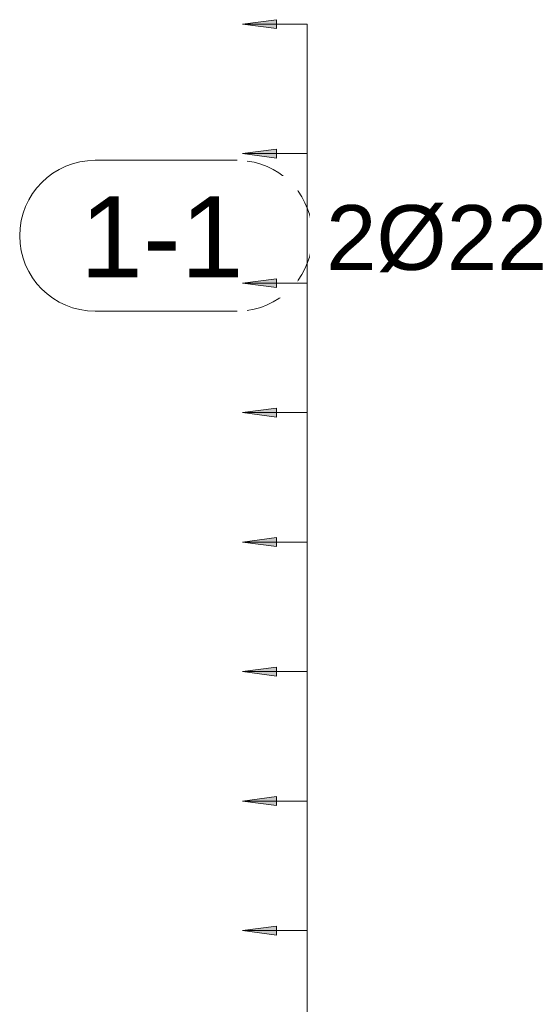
# Model space of a CAD drawing. Header units: millimetres. Extents: x -25607 to 9385, y 1894 to 10168.
# Tile 66 of 181: x -8000 to -7603, y 7863 to 8623. Entities that reach past the tile are written whole.
import ezdxf

# ---------------------------------------------------------------- set-up
doc = ezdxf.new("R2010")
doc.units = ezdxf.units.MM
for name, color, linetype, lineweight in [('A-ANNO-DIMS', 211, 'Continuous', 5), ('A-ANNO-DIMS-25', 211, 'Continuous', 5), ('S-RBAR-IDEN', 171, 'Continuous', 5)]:
    doc.layers.add(name, color=color, linetype=linetype, lineweight=lineweight)
doc.styles.add('Arial', font='arial.ttf', dxfattribs={"height": 50})
doc.styles.add('Arial_1', font='arial.ttf', dxfattribs={"height": 62.5})
doc.dimstyles.new('Výztuž_kusy__řezy__1', dxfattribs={"dimscale": 304.8, "dimtxt": 0.18, "dimasz": 0, "dimexe": 0, "dimexo": 0.0625, "dimgap": 0.082021, "dimtad": 1, "dimdec": 0, "dimzin": 0, "dimdsep": 46, "dimtxsty": 'Arial_1', "dimblk1": 'NONE', "dimblk2": 'NONE', "dimsah": 1, "dimcen": 0.09, "dimazin": 0, "dimtfac": 1, "dimtdec": 4, "dimtix": 1, "dimtmove": 0, "dimatfit": 3, "dimfxl": 0.164042, "dimfxlon": 1, "dimtvp": 1, "dimtfill": 1, "dimtolj": 1, "dimtzin": 0, "dimarcsym": 2})

# ---------------------------------------------------------------- blocks, each defined once
blk = doc.blocks.new('Popisek výztuže - _Typ_ množství_PRAVÝ _řezy_-573729-V4')
at = {"layer": 'S-RBAR-IDEN'}
for p, q in [((-24857.77, 9096.15), (-24967.46, 9096.15)), ((-24967.46, 8979.71), (-24857.77, 8979.71))]:
    blk.add_line(p, q, dxfattribs=at)
for centre, start, end in [((-24967.46, 9037.93), 90, 270), ((-24857.77, 9037.93), 277.64339, 82.35661)]:
    blk.add_arc(centre, 58.22, start, end, dxfattribs=at)
blk = doc.blocks.new('DIMBLOCK316-V4')
at = {"layer": 'A-ANNO-DIMS-25'}
for points in [[(-7828, 7920), (-7801.71, 7916.54), (-7801.71, 7923.46)], [(-7828, 7820), (-7801.71, 7816.54), (-7801.71, 7823.46)]]:
    blk.add_hatch(color=256, dxfattribs=at).paths.add_polyline_path(points)
for p, q in [((-7801.71, 7923.46), (-7828, 7920)), ((-7801.71, 7916.54), (-7801.71, 7923.46)), ((-7828, 7920), (-7801.71, 7916.54)), ((-7778, 7920), (-7828, 7920)), ((-7778, 7820), (-7778, 7920)), ((-7778, 7920), (-7778, 7920)), ((-7801.71, 7823.46), (-7828, 7820)), ((-7828, 7820), (-7801.71, 7816.54)), ((-7778, 7820), (-7828, 7820)), ((-7801.71, 7816.54), (-7801.71, 7823.46)), ((-7778, 7820), (-7778, 7820))]:
    blk.add_line(p, q, dxfattribs=at)
blk = doc.blocks.new('_None')
blk = doc.blocks.new('DIMBLOCK317-V4')
at = {"layer": 'A-ANNO-DIMS-25'}
for points in [[(-7828, 8020), (-7801.71, 8016.54), (-7801.71, 8023.46)], [(-7828, 7920), (-7801.71, 7916.54), (-7801.71, 7923.46)]]:
    blk.add_hatch(color=256, dxfattribs=at).paths.add_polyline_path(points)
for p, q in [((-7801.71, 8023.46), (-7828, 8020)), ((-7801.71, 8016.54), (-7801.71, 8023.46)), ((-7828, 8020), (-7801.71, 8016.54)), ((-7778, 8020), (-7828, 8020)), ((-7778, 7920), (-7778, 8020)), ((-7778, 8020), (-7778, 8020)), ((-7801.71, 7923.46), (-7828, 7920)), ((-7801.71, 7916.54), (-7801.71, 7923.46)), ((-7828, 7920), (-7801.71, 7916.54)), ((-7778, 7920), (-7828, 7920)), ((-7778, 7920), (-7778, 7920))]:
    blk.add_line(p, q, dxfattribs=at)
blk = doc.blocks.new('DIMBLOCK318-V4')
at = {"layer": 'A-ANNO-DIMS-25'}
for points in [[(-7828, 8120), (-7801.71, 8116.54), (-7801.71, 8123.46)], [(-7828, 8020), (-7801.71, 8016.54), (-7801.71, 8023.46)]]:
    blk.add_hatch(color=256, dxfattribs=at).paths.add_polyline_path(points)
for p, q in [((-7801.71, 8123.46), (-7828, 8120)), ((-7801.71, 8116.54), (-7801.71, 8123.46)), ((-7828, 8120), (-7801.71, 8116.54)), ((-7778, 8120), (-7828, 8120)), ((-7778, 8020), (-7778, 8120)), ((-7778, 8120), (-7778, 8120)), ((-7801.71, 8023.46), (-7828, 8020)), ((-7801.71, 8016.54), (-7801.71, 8023.46)), ((-7828, 8020), (-7801.71, 8016.54)), ((-7778, 8020), (-7828, 8020)), ((-7778, 8020), (-7778, 8020))]:
    blk.add_line(p, q, dxfattribs=at)
blk = doc.blocks.new('DIMBLOCK319-V4')
at = {"layer": 'A-ANNO-DIMS-25'}
for points in [[(-7828, 8220), (-7801.71, 8216.54), (-7801.71, 8223.46)], [(-7828, 8120), (-7801.71, 8116.54), (-7801.71, 8123.46)]]:
    blk.add_hatch(color=256, dxfattribs=at).paths.add_polyline_path(points)
for p, q in [((-7801.71, 8223.46), (-7828, 8220)), ((-7828, 8220), (-7801.71, 8216.54)), ((-7778, 8220), (-7828, 8220)), ((-7801.71, 8216.54), (-7801.71, 8223.46)), ((-7778, 8120), (-7778, 8220)), ((-7778, 8220), (-7778, 8220)), ((-7801.71, 8123.46), (-7828, 8120)), ((-7801.71, 8116.54), (-7801.71, 8123.46)), ((-7828, 8120), (-7801.71, 8116.54)), ((-7778, 8120), (-7828, 8120)), ((-7778, 8120), (-7778, 8120))]:
    blk.add_line(p, q, dxfattribs=at)
blk = doc.blocks.new('DIMBLOCK320-V4')
at = {"layer": 'A-ANNO-DIMS-25'}
for points in [[(-7828, 8320), (-7801.71, 8316.54), (-7801.71, 8323.46)], [(-7828, 8220), (-7801.71, 8216.54), (-7801.71, 8223.46)]]:
    blk.add_hatch(color=256, dxfattribs=at).paths.add_polyline_path(points)
for p, q in [((-7801.71, 8323.46), (-7828, 8320)), ((-7828, 8320), (-7801.71, 8316.54)), ((-7778, 8320), (-7828, 8320)), ((-7801.71, 8316.54), (-7801.71, 8323.46)), ((-7778, 8220), (-7778, 8320)), ((-7778, 8320), (-7778, 8320)), ((-7801.71, 8223.46), (-7828, 8220)), ((-7828, 8220), (-7801.71, 8216.54)), ((-7778, 8220), (-7828, 8220)), ((-7801.71, 8216.54), (-7801.71, 8223.46)), ((-7778, 8220), (-7778, 8220))]:
    blk.add_line(p, q, dxfattribs=at)
blk = doc.blocks.new('DIMBLOCK321-V4')
at = {"layer": 'A-ANNO-DIMS-25'}
for points in [[(-7828, 8420), (-7801.71, 8416.54), (-7801.71, 8423.46)], [(-7828, 8320), (-7801.71, 8316.54), (-7801.71, 8323.46)]]:
    blk.add_hatch(color=256, dxfattribs=at).paths.add_polyline_path(points)
for p, q in [((-7801.71, 8423.46), (-7828, 8420)), ((-7828, 8420), (-7801.71, 8416.54)), ((-7778, 8420), (-7828, 8420)), ((-7801.71, 8416.54), (-7801.71, 8423.46)), ((-7778, 8320), (-7778, 8420)), ((-7778, 8420), (-7778, 8420)), ((-7801.71, 8323.46), (-7828, 8320)), ((-7828, 8320), (-7801.71, 8316.54)), ((-7778, 8320), (-7828, 8320)), ((-7801.71, 8316.54), (-7801.71, 8323.46)), ((-7778, 8320), (-7778, 8320))]:
    blk.add_line(p, q, dxfattribs=at)
blk = doc.blocks.new('DIMBLOCK322-V4')
at = {"layer": 'A-ANNO-DIMS-25'}
for points in [[(-7828, 8520), (-7801.71, 8516.54), (-7801.71, 8523.46)], [(-7828, 8420), (-7801.71, 8416.54), (-7801.71, 8423.46)]]:
    blk.add_hatch(color=256, dxfattribs=at).paths.add_polyline_path(points)
for p, q in [((-7801.71, 8523.46), (-7828, 8520)), ((-7828, 8520), (-7801.71, 8516.54)), ((-7778, 8520), (-7828, 8520)), ((-7801.71, 8516.54), (-7801.71, 8523.46)), ((-7778, 8420), (-7778, 8520)), ((-7778, 8520), (-7778, 8520)), ((-7801.71, 8423.46), (-7828, 8420)), ((-7828, 8420), (-7801.71, 8416.54)), ((-7778, 8420), (-7828, 8420)), ((-7801.71, 8416.54), (-7801.71, 8423.46)), ((-7778, 8420), (-7778, 8420))]:
    blk.add_line(p, q, dxfattribs=at)
blk = doc.blocks.new('DIMBLOCK323-V4')
at = {"layer": 'A-ANNO-DIMS-25'}
for points in [[(-7828, 8620), (-7801.71, 8616.54), (-7801.71, 8623.46)], [(-7828, 8520), (-7801.71, 8516.54), (-7801.71, 8523.46)]]:
    blk.add_hatch(color=256, dxfattribs=at).paths.add_polyline_path(points)
for p, q in [((-7801.71, 8623.46), (-7828, 8620)), ((-7801.71, 8616.54), (-7801.71, 8623.46)), ((-7828, 8620), (-7801.71, 8616.54)), ((-7778, 8620), (-7828, 8620)), ((-7778, 8520), (-7778, 8620)), ((-7778, 8620), (-7778, 8620)), ((-7801.71, 8523.46), (-7828, 8520)), ((-7828, 8520), (-7801.71, 8516.54)), ((-7778, 8520), (-7828, 8520)), ((-7801.71, 8516.54), (-7801.71, 8523.46)), ((-7778, 8520), (-7778, 8520))]:
    blk.add_line(p, q, dxfattribs=at)
blk = doc.blocks.new('DIMBLOCK324-V4')
at = {"layer": 'A-ANNO-DIMS-25'}
for points in [[(-7828, 8620), (-7801.71, 8616.54), (-7801.71, 8623.46)], [(-7828, 8520), (-7801.71, 8516.54), (-7801.71, 8523.46)], [(-7828, 8420), (-7801.71, 8416.54), (-7801.71, 8423.46)], [(-7828, 8320), (-7801.71, 8316.54), (-7801.71, 8323.46)], [(-7828, 8220), (-7801.71, 8216.54), (-7801.71, 8223.46)], [(-7828, 8120), (-7801.71, 8116.54), (-7801.71, 8123.46)], [(-7828, 8020), (-7801.71, 8016.54), (-7801.71, 8023.46)], [(-7828, 7920), (-7801.71, 7916.54), (-7801.71, 7923.46)], [(-7828, 7820), (-7801.71, 7816.54), (-7801.71, 7823.46)], [(-7828, 7720), (-7801.71, 7716.54), (-7801.71, 7723.46)], [(-7828, 7620), (-7801.71, 7616.54), (-7801.71, 7623.46)], [(-7828, 7520), (-7801.71, 7516.54), (-7801.71, 7523.46)], [(-7828, 7420), (-7801.71, 7416.54), (-7801.71, 7423.46)], [(-7828, 7320), (-7801.71, 7316.54), (-7801.71, 7323.46)], [(-7828, 7220), (-7801.71, 7216.54), (-7801.71, 7223.46)], [(-7828, 7120), (-7801.71, 7116.54), (-7801.71, 7123.46)], [(-7828, 7020), (-7801.71, 7016.54), (-7801.71, 7023.46)], [(-7828, 6920), (-7801.71, 6916.54), (-7801.71, 6923.46)], [(-7828, 6820), (-7801.71, 6816.54), (-7801.71, 6823.46)], [(-7828, 6720), (-7801.71, 6716.54), (-7801.71, 6723.46)], [(-7828, 6620), (-7801.71, 6616.54), (-7801.71, 6623.46)], [(-7828, 6520), (-7801.71, 6516.54), (-7801.71, 6523.46)], [(-7828, 6420), (-7801.71, 6416.54), (-7801.71, 6423.46)], [(-7828, 6320), (-7801.71, 6316.54), (-7801.71, 6323.46)], [(-7828, 6220), (-7801.71, 6216.54), (-7801.71, 6223.46)], [(-7828, 6120), (-7801.71, 6116.54), (-7801.71, 6123.46)], [(-7828, 6020), (-7801.71, 6016.54), (-7801.71, 6023.46)], [(-7828, 5920), (-7801.71, 5916.54), (-7801.71, 5923.46)]]:
    blk.add_hatch(color=256, dxfattribs=at).paths.add_polyline_path(points)
for p, q in [((-7801.71, 8623.46), (-7828, 8620)), ((-7801.71, 8616.54), (-7801.71, 8623.46)), ((-7828, 8620), (-7801.71, 8616.54)), ((-7778, 8620), (-7828, 8620)), ((-7778, 5920), (-7778, 8620)), ((-7778, 8520), (-7778, 8620)), ((-7778, 8620), (-7778, 8620)), ((-7801.71, 8523.46), (-7828, 8520)), ((-7828, 8520), (-7801.71, 8516.54)), ((-7778, 8520), (-7828, 8520)), ((-7801.71, 8516.54), (-7801.71, 8523.46)), ((-7778, 8420), (-7778, 8520)), ((-7778, 8520), (-7778, 8520)), ((-7801.71, 8423.46), (-7828, 8420)), ((-7828, 8420), (-7801.71, 8416.54)), ((-7778, 8420), (-7828, 8420)), ((-7801.71, 8416.54), (-7801.71, 8423.46)), ((-7778, 8320), (-7778, 8420)), ((-7778, 8420), (-7778, 8420)), ((-7801.71, 8323.46), (-7828, 8320)), ((-7828, 8320), (-7801.71, 8316.54)), ((-7778, 8320), (-7828, 8320)), ((-7801.71, 8316.54), (-7801.71, 8323.46)), ((-7778, 8220), (-7778, 8320)), ((-7778, 8320), (-7778, 8320)), ((-7801.71, 8223.46), (-7828, 8220)), ((-7828, 8220), (-7801.71, 8216.54)), ((-7778, 8220), (-7828, 8220)), ((-7801.71, 8216.54), (-7801.71, 8223.46)), ((-7778, 8120), (-7778, 8220)), ((-7778, 8220), (-7778, 8220)), ((-7801.71, 8123.46), (-7828, 8120)), ((-7801.71, 8116.54), (-7801.71, 8123.46)), ((-7828, 8120), (-7801.71, 8116.54)), ((-7778, 8120), (-7828, 8120)), ((-7778, 8020), (-7778, 8120)), ((-7778, 8120), (-7778, 8120)), ((-7801.71, 8023.46), (-7828, 8020)), ((-7801.71, 8016.54), (-7801.71, 8023.46)), ((-7828, 8020), (-7801.71, 8016.54)), ((-7778, 8020), (-7828, 8020)), ((-7778, 7920), (-7778, 8020)), ((-7778, 8020), (-7778, 8020)), ((-7801.71, 7923.46), (-7828, 7920)), ((-7801.71, 7916.54), (-7801.71, 7923.46)), ((-7828, 7920), (-7801.71, 7916.54)), ((-7778, 7920), (-7828, 7920)), ((-7778, 7820), (-7778, 7920)), ((-7778, 7920), (-7778, 7920)), ((-7801.71, 7823.46), (-7828, 7820)), ((-7828, 7820), (-7801.71, 7816.54)), ((-7778, 7820), (-7828, 7820)), ((-7801.71, 7816.54), (-7801.71, 7823.46)), ((-7778, 7720), (-7778, 7820)), ((-7778, 7820), (-7778, 7820)), ((-7801.71, 7723.46), (-7828, 7720)), ((-7828, 7720), (-7801.71, 7716.54)), ((-7778, 7720), (-7828, 7720)), ((-7801.71, 7716.54), (-7801.71, 7723.46)), ((-7778, 7620), (-7778, 7720)), ((-7778, 7720), (-7778, 7720)), ((-7801.71, 7623.46), (-7828, 7620)), ((-7828, 7620), (-7801.71, 7616.54)), ((-7778, 7620), (-7828, 7620)), ((-7801.71, 7616.54), (-7801.71, 7623.46)), ((-7778, 7520), (-7778, 7620)), ((-7778, 7620), (-7778, 7620)), ((-7801.71, 7523.46), (-7828, 7520)), ((-7801.71, 7516.54), (-7801.71, 7523.46)), ((-7828, 7520), (-7801.71, 7516.54)), ((-7778, 7520), (-7828, 7520)), ((-7778, 7420), (-7778, 7520)), ((-7778, 7520), (-7778, 7520)), ((-7801.71, 7423.46), (-7828, 7420)), ((-7801.71, 7416.54), (-7801.71, 7423.46)), ((-7828, 7420), (-7801.71, 7416.54)), ((-7778, 7420), (-7828, 7420)), ((-7778, 7320), (-7778, 7420)), ((-7778, 7420), (-7778, 7420)), ((-7801.71, 7323.46), (-7828, 7320)), ((-7801.71, 7316.54), (-7801.71, 7323.46)), ((-7828, 7320), (-7801.71, 7316.54)), ((-7778, 7320), (-7828, 7320)), ((-7778, 7220), (-7778, 7320)), ((-7778, 7320), (-7778, 7320)), ((-7801.71, 7223.46), (-7828, 7220)), ((-7828, 7220), (-7801.71, 7216.54)), ((-7778, 7220), (-7828, 7220)), ((-7801.71, 7216.54), (-7801.71, 7223.46)), ((-7778, 7120), (-7778, 7220)), ((-7778, 7220), (-7778, 7220)), ((-7801.71, 7123.46), (-7828, 7120)), ((-7828, 7120), (-7801.71, 7116.54)), ((-7778, 7120), (-7828, 7120)), ((-7801.71, 7116.54), (-7801.71, 7123.46)), ((-7778, 7020), (-7778, 7120)), ((-7778, 7120), (-7778, 7120)), ((-7801.71, 7023.46), (-7828, 7020)), ((-7828, 7020), (-7801.71, 7016.54)), ((-7778, 7020), (-7828, 7020)), ((-7801.71, 7016.54), (-7801.71, 7023.46)), ((-7778, 6920), (-7778, 7020)), ((-7778, 7020), (-7778, 7020)), ((-7801.71, 6923.46), (-7828, 6920)), ((-7828, 6920), (-7801.71, 6916.54)), ((-7778, 6920), (-7828, 6920)), ((-7801.71, 6916.54), (-7801.71, 6923.46)), ((-7778, 6820), (-7778, 6920)), ((-7778, 6920), (-7778, 6920)), ((-7801.71, 6823.46), (-7828, 6820)), ((-7801.71, 6816.54), (-7801.71, 6823.46)), ((-7828, 6820), (-7801.71, 6816.54)), ((-7778, 6820), (-7828, 6820)), ((-7778, 6720), (-7778, 6820)), ((-7778, 6820), (-7778, 6820)), ((-7801.71, 6723.46), (-7828, 6720)), ((-7801.71, 6716.54), (-7801.71, 6723.46)), ((-7828, 6720), (-7801.71, 6716.54)), ((-7778, 6720), (-7828, 6720)), ((-7778, 6620), (-7778, 6720)), ((-7778, 6720), (-7778, 6720)), ((-7801.71, 6623.46), (-7828, 6620)), ((-7801.71, 6616.54), (-7801.71, 6623.46)), ((-7828, 6620), (-7801.71, 6616.54)), ((-7778, 6620), (-7828, 6620)), ((-7778, 6520), (-7778, 6620)), ((-7778, 6620), (-7778, 6620)), ((-7801.71, 6523.46), (-7828, 6520)), ((-7828, 6520), (-7801.71, 6516.54)), ((-7778, 6520), (-7828, 6520)), ((-7801.71, 6516.54), (-7801.71, 6523.46)), ((-7778, 6420), (-7778, 6520)), ((-7778, 6520), (-7778, 6520)), ((-7801.71, 6423.46), (-7828, 6420)), ((-7828, 6420), (-7801.71, 6416.54)), ((-7778, 6420), (-7828, 6420)), ((-7801.71, 6416.54), (-7801.71, 6423.46)), ((-7778, 6320), (-7778, 6420)), ((-7778, 6420), (-7778, 6420)), ((-7801.71, 6323.46), (-7828, 6320)), ((-7828, 6320), (-7801.71, 6316.54)), ((-7778, 6320), (-7828, 6320)), ((-7801.71, 6316.54), (-7801.71, 6323.46)), ((-7778, 6220), (-7778, 6320)), ((-7778, 6320), (-7778, 6320)), ((-7801.71, 6223.46), (-7828, 6220)), ((-7828, 6220), (-7801.71, 6216.54)), ((-7778, 6220), (-7828, 6220)), ((-7801.71, 6216.54), (-7801.71, 6223.46)), ((-7778, 6120), (-7778, 6220)), ((-7778, 6220), (-7778, 6220)), ((-7801.71, 6123.46), (-7828, 6120)), ((-7801.71, 6116.54), (-7801.71, 6123.46)), ((-7828, 6120), (-7801.71, 6116.54)), ((-7778, 6120), (-7828, 6120)), ((-7778, 6020), (-7778, 6120)), ((-7778, 6120), (-7778, 6120)), ((-7801.71, 6023.46), (-7828, 6020)), ((-7801.71, 6016.54), (-7801.71, 6023.46)), ((-7828, 6020), (-7801.71, 6016.54)), ((-7778, 6020), (-7828, 6020)), ((-7778, 5920), (-7778, 6020)), ((-7778, 6020), (-7778, 6020)), ((-7801.71, 5923.46), (-7828, 5920)), ((-7801.71, 5916.54), (-7801.71, 5923.46)), ((-7828, 5920), (-7801.71, 5916.54)), ((-7778, 5920), (-7828, 5920)), ((-7778, 5920), (-7778, 5920))]:
    blk.add_line(p, q, dxfattribs=at)

msp = doc.modelspace()

# ---------------------------------------------------------------- block references
at = {"layer": 'S-RBAR-IDEN'}
msp.add_blockref('Popisek výztuže - _Typ_ množství_PRAVÝ _řezy_-573729-V4', (17025.67, -581.3), dxfattribs=at)

# ---------------------------------------------------------------- texts
at = {"layer": 'S-RBAR-IDEN', "insert": (-7763.38, 8480.25), "char_height": 50, "width": 210.443, "attachment_point": 1, "style": 'Arial', "bg_fill": 3, "box_fill_scale": 1.25, "bg_fill_color": 256, "bg_fill_true_color": 13158600, "bg_fill_transparency": 0}
msp.add_mtext('2Ø22', dxfattribs=at)

# ---------------------------------------------------------------- dimensions: what is measured, and where the dimension line sits
at = {"layer": 'A-ANNO-DIMS'}
for base, p1, p2, picture, middle in [((-7778, 8620), (-7828, 8520), (-7828, 8620), 'DIMBLOCK323-V4', (-7778, 8570)), ((-7778, 8520), (-7828, 8420), (-7828, 8520), 'DIMBLOCK322-V4', (-7778, 8470)), ((-7778, 8420), (-7828, 8320), (-7828, 8420), 'DIMBLOCK321-V4', (-7778, 8370)), ((-7778, 8320), (-7828, 8220), (-7828, 8320), 'DIMBLOCK320-V4', (-7778, 8270)), ((-7778, 8220), (-7828, 8120), (-7828, 8220), 'DIMBLOCK319-V4', (-7778, 8170)), ((-7778, 8120), (-7828, 8020), (-7828, 8120), 'DIMBLOCK318-V4', (-7778, 8070)), ((-7778, 8020), (-7828, 7920), (-7828, 8020), 'DIMBLOCK317-V4', (-7778, 7970)), ((-7778, 7920), (-7828, 7820), (-7828, 7920), 'DIMBLOCK316-V4', (-7778, 7870))]:
    dim = msp.add_linear_dim(base=base, p1=p1, p2=p2, angle=90, text=' ', dimstyle='Výztuž_kusy__řezy__1', override={"dimpost": '<>', "dimfxl": 100}, dxfattribs=at)
    dim.commit()
    dim.dimension.update_dxf_attribs({"geometry": picture, "text_midpoint": middle})

# ---------------------------------------------------------------- next in the draw order: texts
at = {"layer": 'S-RBAR-IDEN', "insert": (-7953.37, 8487), "char_height": 62.5, "width": 152.3206, "attachment_point": 1, "style": 'Arial_1', "bg_fill": 3, "box_fill_scale": 1.25, "bg_fill_color": 256, "bg_fill_true_color": 13158600, "bg_fill_transparency": 0}
msp.add_mtext('1-1', dxfattribs=at)

# ---------------------------------------------------------------- next in the draw order: dimensions: what is measured, and where the dimension line sits
at = {"layer": 'A-ANNO-DIMS'}
dim = msp.add_linear_dim(base=(-7778, 8620), p1=(-7828, 5920), p2=(-7828, 8620), angle=90, text='100 2700', dimstyle='Výztuž_kusy__řezy__1', override={"dimpost": '<>', "dimblk1": 'None', "dimblk2": 'None', "dimsah": 1, "dimfxl": 2700}, dxfattribs=at)
dim.commit()
dim.dimension.update_dxf_attribs({"geometry": 'DIMBLOCK324-V4', "text_midpoint": (-7834.91, 7270)})

doc.saveas('drawing.dxf')
